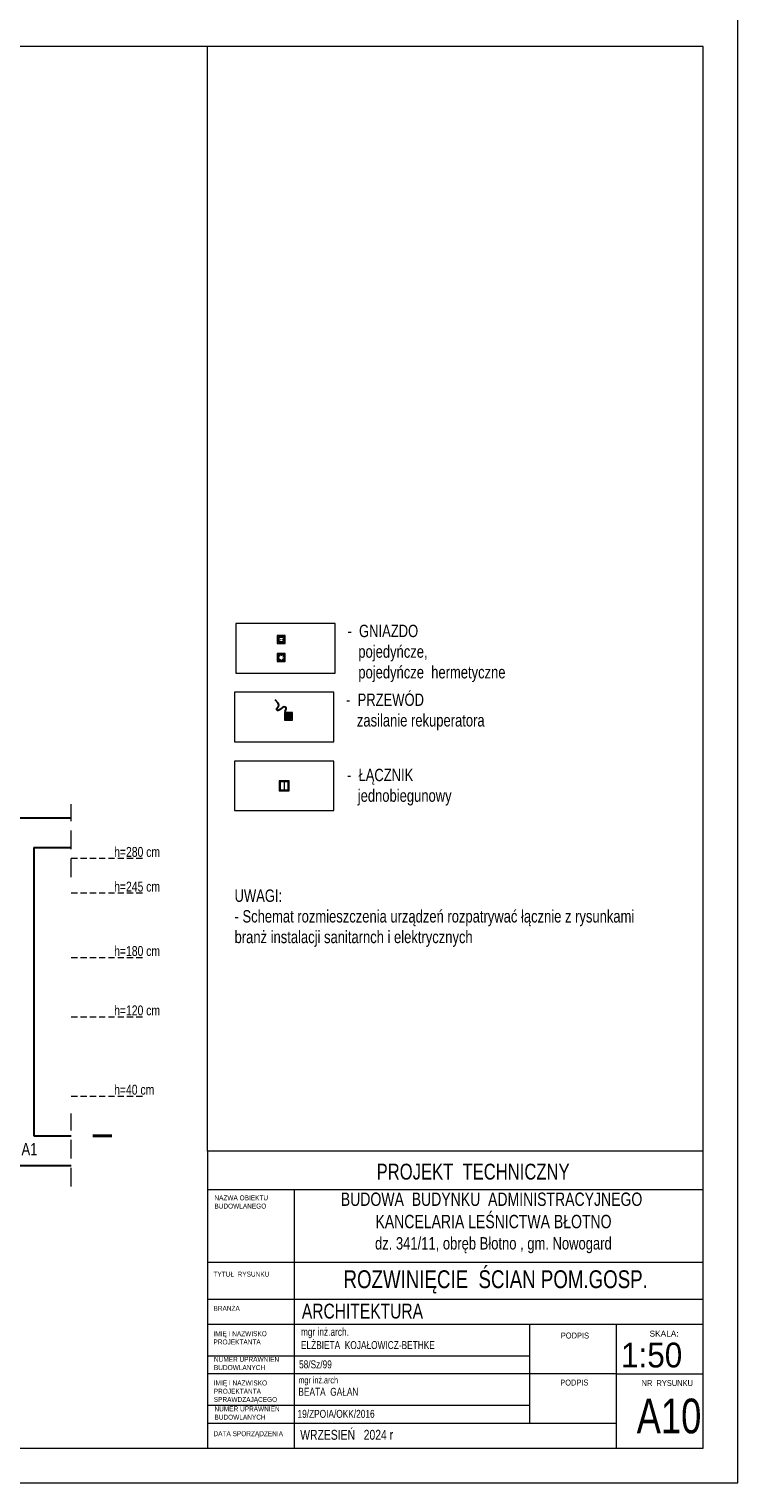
# Model space of a CAD drawing. Header units: inches. Extents: x 53216 to 117387, y -66787 to -22834.
# Tile 26 of 256: x 58801 to 59516, y -32536 to -31068. Entities that reach past the tile are written whole.
import ezdxf
from ezdxf.enums import TextEntityAlignment as Align

# ---------------------------------------------------------------- set-up
doc = ezdxf.new("R2010")
doc.units = ezdxf.units.IN
doc.header["$MEASUREMENT"] = 0
doc.linetypes.add('HIDDEN', pattern=[0.375, 0.25, -0.125])
doc.layers.get('0').update_dxf_attribs({"lineweight": 0})
for name, color, linetype, lineweight in [('A--tabelka rysunku', 7, 'Continuous', 0), ('A--tabelka-opisy uwagi', 7, 'Continuous', 0), ('E--inst.elektr', 1, 'Continuous', 13), ('p--gniazdka', 1, 'Continuous', 0), ('p--numeracja rozwinięcie', 104, 'Continuous', 0), ('p--ściana rozwinięcie', 251, 'Continuous', 25), ('tabelka', 7, 'Continuous', 0)]:
    doc.layers.add(name, color=color, linetype=linetype, lineweight=lineweight)
doc.layers.add('AA_KOMINY.W+_Nr_Pióra__152', color=7, linetype='Continuous', lineweight=5, true_color=0x40cfff)
doc.layers.add('E_LAMPY', color=240, linetype='Continuous')
doc.styles.add('1-50', font='arial.ttf', dxfattribs={"width": 0.75, "height": 12.5})
doc.styles.add('1-500', font='arial.ttf', dxfattribs={"width": 0.75, "height": 1.25})
doc.styles.add('Arial narrow', font='arial.ttf', dxfattribs={"width": 0.75})
doc.styles.get("Standard").update_dxf_attribs({"font": 'arial.ttf', "width": 0.75})
doc.styles.add('STYL-1', font='arial.ttf', dxfattribs={"width": 0.75})

# ---------------------------------------------------------------- blocks, each defined once
blk = doc.blocks.new('SPLINE_10', base_point=(16648.9, -8782.5))
at = {"lineweight": 30, "true_color": 0xf50000}
h = blk.add_hatch(color=1, dxfattribs=at)
h.dxf.hatch_style = 1
h.paths.add_polyline_path([(16574.2, -8575.1, 1), (16553.8, -8575.1, 1)])
at = {"color": 1, "lineweight": 30, "true_color": 0xf50000}
blk.add_circle((16564, -8575.1), 10.2, dxfattribs=at)
at = {"layer": 'AA_KOMINY.W+_Nr_Pióra__152', "color": 1, "lineweight": 30, "true_color": 0xf50000, "flags": 128}
for points in [[(16553.6, -8542.9), (16550.6, -8541.8), (16548.2, -8540.1), (16547, -8537.4), (16547, -8533.9), (16547.8, -8530.7), (16549.9, -8527.6), (16558.3, -8524.7)], [(16558.3, -8524.7), (16568.6, -8524.7)], [(16568.7, -8507.5), (16563.9, -8503.2), (16562.5, -8499.8), (16562.1, -8495.2), (16562.1, -8473.3)], [(16568.6, -8524.7), (16574.3, -8524.7), (16580.1, -8523.8), (16583.2, -8522.5), (16586, -8520), (16586.5, -8518.3), (16586.6, -8515.2), (16585.6, -8513.2), (16582.5, -8511.6), (16574.1, -8509), (16568.7, -8507.5)], [(16564, -8568.5), (16564, -8555.3), (16563, -8551.7), (16561.9, -8549.8), (16559.8, -8547), (16553.6, -8542.9)]]:
    blk.add_lwpolyline(points, dxfattribs=at)

msp = doc.modelspace()

# ---------------------------------------------------------------- linework, layer by layer
at = {"linetype": 'Continuous'}
msp.add_line((58980.894, -32200.629), (58980.894, -31085.629), dxfattribs=at)
at = {"color": 5, "linetype": 'Continuous', "ltscale": 8}
msp.add_line((59058.155, -31828.037), (59058.155, -31836.037), dxfattribs=at)
at = {"color": 0, "linetype": 'Continuous', "lineweight": 40, "ltscale": 35}
msp.add_line((58865.352, -32185.147), (58884.247, -32185.147), dxfattribs=at)
at = {"color": 5, "linetype": 'Continuous', "ltscale": 8}
for points in [[(59053.155, -31837.037), (59063.155, -31837.037), (59063.155, -31827.037), (59053.155, -31827.037)], [(59054.155, -31836.037), (59062.155, -31836.037), (59062.155, -31828.037), (59054.155, -31828.037)]]:
    msp.add_lwpolyline(points, close=True, dxfattribs=at)
at = {"color": 0, "linetype": 'HIDDEN', "ltscale": 75}
for points in [[(58843.402, -31924.03), (58843.402, -31850.365)], [(58843.402, -32236.292), (58843.402, -32162.627)]]:
    msp.add_lwpolyline(points, dxfattribs=at)
at = {"layer": 'A--tabelka rysunku', "linetype": 'Continuous'}
for p, q in [((59480.894, -32200.629), (58980.894, -32200.629)), ((59480.894, -32239.691), (58980.894, -32239.691)), ((59068.394, -32239.691), (59068.394, -32500.629)), ((59480.894, -32313.129), (58980.894, -32313.129)), ((59480.894, -32313.129), (58980.894, -32313.129)), ((59480.894, -32350.629), (58980.894, -32350.629)), ((59480.894, -32375.629), (58980.894, -32375.629)), ((59305.894, -32475.629), (59305.894, -32375.629)), ((59393.394, -32500.629), (59393.394, -32375.629)), ((59305.894, -32407.629), (58980.894, -32407.629)), ((59393.394, -32425.629), (58980.894, -32425.629)), ((59393.394, -32425.629), (59480.894, -32425.629)), ((59305.894, -32457.629), (58980.894, -32457.629)), ((59393.394, -32475.629), (58980.894, -32475.629))]:
    msp.add_line(p, q, dxfattribs=at)
for points in [[(57415.894, -32535.629), (59515.894, -32535.629), (59515.894, -31050.629), (57415.894, -31050.629)], [(57415.894, -32535.629), (59515.894, -32535.629), (59515.894, -31050.629), (57415.894, -31050.629)], [(57540.894, -32500.629), (59480.894, -32500.629), (59480.894, -31085.629), (57540.894, -31085.629)], [(59009.58, -31718.187), (59109.58, -31718.187), (59109.58, -31668.187), (59009.58, -31668.187)], [(59008.155, -31787.612), (59108.155, -31787.612), (59108.155, -31737.612), (59008.155, -31737.612)], [(59008.155, -31857.037), (59108.155, -31857.037), (59108.155, -31807.037), (59008.155, -31807.037)], [(58980.894, -32500.629), (59480.894, -32500.629), (59480.894, -32200.629), (58980.894, -32200.629)]]:
    msp.add_lwpolyline(points, close=True, dxfattribs=at)
at = {"layer": 'p--gniazdka', "linetype": 'HIDDEN', "ltscale": 25}
for p, q in [((58843.402, -31905.147), (58915.437, -31905.147)), ((58843.402, -31940.147), (58915.437, -31940.147)), ((58843.402, -32005.147), (58915.437, -32005.147)), ((58843.402, -32065.147), (58915.437, -32065.147)), ((58843.402, -32145.147), (58915.437, -32145.147))]:
    msp.add_line(p, q, dxfattribs=at)
at = {"layer": 'p--gniazdka', "linetype": 'Continuous'}
for points in [[(59051.295, -31688.283), (59059.295, -31688.283), (59059.295, -31680.283), (59051.295, -31680.283)], [(59052.545, -31687.283), (59058.045, -31687.283), (59058.045, -31681.283), (59052.545, -31681.283)], [(59051.295, -31706.545), (59059.295, -31706.545), (59059.295, -31698.545), (59051.295, -31698.545)], [(59052.545, -31705.545), (59058.045, -31705.545), (59058.045, -31699.545), (59052.545, -31699.545)], [(59058.443, -31765.806), (59066.443, -31765.806), (59066.443, -31757.806), (59058.443, -31757.806)], [(59059.693, -31764.806), (59065.193, -31764.806), (59065.193, -31758.806), (59059.693, -31758.806)]]:
    msp.add_lwpolyline(points, close=True, dxfattribs=at)
for centre, radius in [((59055.295, -31684.283), 2.522), ((59054.162, -31684.395), 0.217), ((59056.429, -31684.395), 0.217), ((59062.443, -31761.806), 2.522), ((59061.309, -31761.918), 0.217), ((59063.576, -31761.918), 0.217)]:
    msp.add_circle(centre, radius, dxfattribs=at)
at = {"layer": 'p--gniazdka', "linetype": 'HIDDEN', "ltscale": 5}
msp.add_circle((59055.295, -31702.545), 2.522, dxfattribs=at)
at = {"layer": 'p--ściana rozwinięcie', "lineweight": 30, "ltscale": 35}
for p, q in [((57885.403, -31864.147), (58843.402, -31864.147)), ((58805.652, -31894.147), (58805.652, -32185.147)), ((58805.652, -31894.147), (58843.402, -31894.147)), ((58805.652, -32185.147), (58843.402, -32185.147)), ((57885.403, -32215.147), (58843.402, -32215.147))]:
    msp.add_line(p, q, dxfattribs=at)

# ---------------------------------------------------------------- block references
at = {"layer": 'E_LAMPY', "linetype": 'Continuous', "xscale": -0.2100000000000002, "yscale": 0.2100000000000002, "zscale": 0.2100000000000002, "rotation": 39.62132203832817}
msp.add_blockref('SPLINE_10', (59076.474, -31806.711), dxfattribs=at)

# ---------------------------------------------------------------- texts
at = {"layer": 'A--tabelka rysunku', "style": 'Arial narrow'}
msp.add_text('SKALA:', height=6, dxfattribs=at).set_placement((59426.754, -32381.963), align=Align.TOP_LEFT)
at = {"layer": 'A--tabelka rysunku', "style": 'Arial narrow', "width": 0.908571}
msp.add_text('1:50', height=25, dxfattribs=at).set_placement((59398.017, -32394.064), align=Align.TOP_LEFT)
at = {"layer": 'A--tabelka rysunku', "linetype": 'Continuous', "insert": (59248.799, -32213.416), "char_height": 16, "width": 627.98218, "attachment_point": 2, "style": 'Arial narrow'}
msp.add_mtext('PROJEKT  TECHNICZNY', dxfattribs=at)
at = {"layer": 'A--tabelka rysunku'}
for s, insert, char_height, width, attachment_point, style in [('NAZWA OBIEKTU\\PBUDOWLANEGO', (58987.819, -32245.366), 5, 277.17637, 1, 'Arial narrow'), ('{\\H0.75x;BUDOWA  BUDYNKU  ADMINISTRACYJNEGO\\P KANCELARIA LEŚNICTWA BŁOTNO\\P\\H0.9259x; dz. 341/11, obręb Błotno , gm. Nowogard}', (59267.403, -32242.525), 18, 597.29156, 2, '1-500'), ('TYTUŁ  RYSUNKU', (58986.913, -32322.397), 5, 277.17637, 1, 'Arial narrow'), ('BRANŻA', (58986.913, -32356.904), 5, 277.17637, 1, 'Arial narrow'), ('IMIĘ I NAZWISKO \\PPROJEKTANTA', (58986.913, -32382.512), 5, 277.17637, 1, 'Arial narrow'), ('PODPIS ', (59337.246, -32383.848), 6, 277.17637, 1, 'Arial narrow'), ('NUMER UPRAWNIEŃ \\PBUDOWLANYCH', (58987.358, -32408.374), 5, 277.17637, 1, 'Arial narrow'), ('\\P58/Sz/99', (59073.207, -32398.609), 8, 277.17637, 1, 'Arial narrow'), ('IMIĘ I NAZWISKO \\PPROJEKTANTA\\PSPRAWDZAJĄCEGO', (58987.197, -32432.24), 5, 277.17637, 1, 'Arial narrow'), ('{\\H0.8333x;mgr inż.arch\\P}BEATA  GAŁAN    \\P    ', (59072.552, -32428.52), 8, 219.89178, 1, 'Arial narrow'), ('PODPIS  ', (59336.677, -32431.302), 6, 277.17637, 1, 'Arial narrow'), ('NR  RYSUNKU', (59418.74, -32431.839), 6, 72.14614, 1, 'Arial narrow'), ('NUMER UPRAWNIEŃ \\PBUDOWLANYCH', (58987.878, -32458.392), 5, 277.17637, 1, 'Arial narrow'), ('A10', (59413.764, -32450.564), 35, 65.0967, 1, 'Arial narrow'), (' 19/ZPOIA/OKK/2016\\P       ', (59069.324, -32461.891), 8, 219.89178, 1, 'Arial narrow'), ('DATA SPORZĄDZENIA', (58986.913, -32483.453), 5, 277.17637, 1, 'Arial narrow'), ('WRZESIEŃ   2024 r', (59074.397, -32482.056), 10, 277.17637, 1, 'Arial narrow')]:
    msp.add_mtext(s, dxfattribs=dict(at, insert=insert, char_height=char_height, width=width, attachment_point=attachment_point, style=style))
at = {"layer": 'A--tabelka rysunku', "ltscale": 35, "attachment_point": 2}
for s, insert, char_height, width, style in [('ROZWINIĘCIE  ŚCIAN POM.GOSP.', (59271.553, -32321.009), 18, 589.37616, 'STYL-1'), ('\\pxql;ARCHITEKTURA ', (59390.048, -32354.702), 15, 627.98218, 'Arial narrow')]:
    msp.add_mtext(s, dxfattribs=dict(at, insert=insert, char_height=char_height, width=width, style=style))
at = {"layer": 'A--tabelka rysunku', "insert": (59075.107, -32379.151), "char_height": 8, "width": 277.17637, "attachment_point": 1}
msp.add_mtext('{\\W0.75;mgr inż.arch.\\PELŻBIETA  KOJAŁOWICZ-BETHKE}', dxfattribs=at)
at = {"layer": 'A--tabelka-opisy uwagi', "linetype": 'Continuous', "lineweight": 5, "insert": (59008.157, -31936.618), "char_height": 12.5, "width": 494.47085, "attachment_point": 1, "style": '1-50'}
msp.add_mtext('UWAGI:\\P- Schemat rozmieszczenia urządzeń rozpatrywać łącznie z rysunkami \\Pbranż instalacji sanitarnch i elektrycznych ', dxfattribs=at)
at = {"layer": 'E--inst.elektr', "linetype": 'HIDDEN', "ltscale": 25, "insert": (58716.762, -31928.865, 151.8), "char_height": 10, "attachment_point": 1}
msp.add_mtext('szafa \\Pteletechniczna', dxfattribs=at)
at = {"layer": 'p--gniazdka', "linetype": 'Continuous', "insert": (59054.637, -31701.663), "char_height": 2, "width": 1.81733, "attachment_point": 1}
msp.add_mtext('H', dxfattribs=at)
at = {"layer": 'p--gniazdka', "char_height": 10, "width": 53.91377, "attachment_point": 1, "style": '1-50'}
for s, insert in [('h=280 cm', (58886.713, -31893.687)), ('h=245 cm', (58886.713, -31928.687)), ('h=180 cm', (58886.713, -31993.687)), ('h=120 cm', (58886.713, -32053.687)), ('h=40 cm', (58886.713, -32133.687))]:
    msp.add_mtext(s, dxfattribs=dict(at, insert=insert))
at = {"layer": 'p--numeracja rozwinięcie', "style": '1-50', "width": 0.75}
msp.add_text('A1', height=12.5, dxfattribs=at).set_placement((58793.272, -32204.975))
at = {"layer": 'tabelka', "char_height": 12.5, "width": 262.44037, "attachment_point": 1}
for s, insert in [('-  GNIAZDO\\P   pojedyńcze, \\P   pojedyńcze  hermetyczne', (59122.08, -31669.376)), ('-  PRZEWÓD \\P   zasilanie rekuperatora', (59120.656, -31738.801)), ('-  ŁĄCZNIK\\P   jednobiegunowy', (59121.529, -31814.776))]:
    msp.add_mtext(s, dxfattribs=dict(at, insert=insert))

doc.saveas('drawing.dxf')
